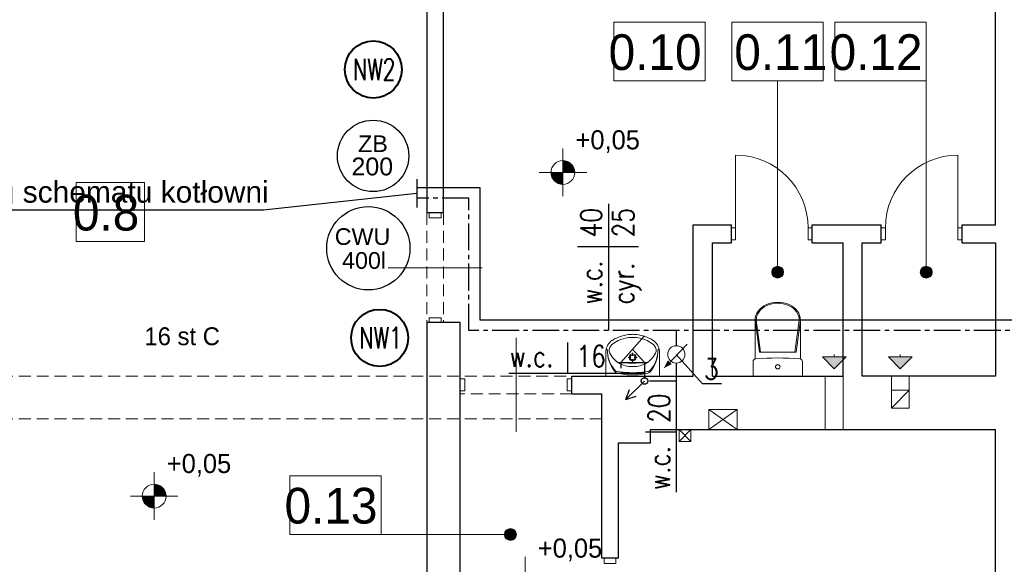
# Model space of a CAD drawing. Extents: x -515158 to -464725, y 20769 to 114053.
# Tile 13 of 69: x -506242 to -497964, y 38856 to 43430. Entities that reach past the tile are written whole.
import ezdxf
from ezdxf.lldxf.tags import DXFTag

# ---------------------------------------------------------------- set-up
doc = ezdxf.new("R2010")
doc.units = 0
doc.header["$MEASUREMENT"] = 0
for name, pattern in [('CENTER2', [1.125, 0.75, -0.125, 0.125, -0.125]), ('DASHDOT', [1, 0.5, -0.25, 0, -0.25]), ('Dashed', [564.444447, 282.222223, -282.222223]), ('Krawędzie ukryte', [150, 100, -50])]:
    doc.linetypes.add(name, pattern=pattern)
for name, color, linetype, lineweight in [('#CIEPŁO', 252, 'Continuous', 30), ('#podkład', 252, 'Continuous', 9), ('_MK_ARMATURA', 2, 'Continuous', 15), ('INSTALACJA IE_Nr_Pióra__88', 252, 'Continuous', 20), ('INWENT CO_Nr_Pióra__88', 252, 'Continuous', 20), ('INWENT OPISY_Nr_Pióra__21', 252, 'Continuous', 9), ('INWENT RZĘDNE_Nr_Pióra__21', 252, 'Continuous', 9), ('INWENT wyposarzenie_Nr_Pióra__21', 252, 'Continuous', 9), ('INWENT. DRZWI_Nr_Pióra__5', 252, 'Continuous', 13), ('INWENT.ŚCIANY_Nr_Pióra__1', 252, 'Continuous', 25), ('IS_Ciepła_woda', 1, 'DASHDOT', 30), ('IS_Cyrkulacja', 223, 'CYRKULACJ1', 30), ('Istniejące kominy_Nr_Pióra__21', 252, 'Continuous', 9), ('Istniejące stropy_Nr_Pióra__5', 252, 'Continuous', 13)]:
    doc.layers.add(name, color=color, linetype=linetype, lineweight=lineweight)
for name, color, linetype in [('#opisy', 7, 'Continuous'), ('#wodaC', 1, 'Dashed'), ('BATERIA', 3, 'Continuous'), ('IS_Opisy_działek_Therm', 252, 'SOLID')]:
    doc.layers.add(name, color=color, linetype=linetype)
doc.styles.add('GENERATED_STYLE_3', font='txt')
doc.styles.add('GENERATED_STYLE_4', font='txt')
doc.styles.add('GENERATED_STYLE_6', font='txt')
doc.styles.add('ROMANS', font='romans', dxfattribs={"width": 0.8})
doc.styles.get("Standard").update_dxf_attribs({"font": 'txt', "bigfont": 'BIGFONT.SHX'})
doc.linetypes.add('CYRKULACJ1', pattern='A,2.5,-1.5,["~",Standard,S=1,R=0,X=-0.5,Y=-0.4],-1.5', length=5.5)
tags = doc.linetypes.add('SOLID', pattern=[10, 10, 0]).pattern_tags.tags
tags[6:7] = [DXFTag(74, 4), DXFTag(75, 0), DXFTag(340, '0'), DXFTag(46, 0.0), DXFTag(50, 0.0), DXFTag(44, 0.0), DXFTag(45, 0.0)]
tags[4:5] = [DXFTag(74, 4), DXFTag(75, 0), DXFTag(340, '0'), DXFTag(46, 0.0), DXFTag(50, 0.0), DXFTag(44, 0.0), DXFTag(45, 0.0)]

# ---------------------------------------------------------------- blocks, each defined once
blk = doc.blocks.new('parter')
at = {"layer": 'INWENT OPISY_Nr_Pióra__21', "linetype": 'Continuous'}
for points in [[(-499819.1, 41309.9), (-499822.9, 41329), (-499833.8, 41345.3), (-499850, 41356.1), (-499869.1, 41359.9), (-499888.3, 41356.1), (-499904.5, 41345.3), (-499915.3, 41329), (-499919.1, 41309.9), (-499915.3, 41290.8), (-499904.5, 41274.6), (-499888.3, 41263.7), (-499869.1, 41259.9), (-499850, 41263.7), (-499833.8, 41274.6), (-499822.9, 41290.8)], [(-498569.6, 41309.9), (-498573.4, 41329), (-498584.3, 41345.3), (-498600.5, 41356.1), (-498619.6, 41359.9), (-498638.8, 41356.1), (-498655, 41345.3), (-498665.8, 41329), (-498669.6, 41309.9), (-498665.8, 41290.8), (-498655, 41274.6), (-498638.8, 41263.7), (-498619.6, 41259.9), (-498600.5, 41263.7), (-498584.3, 41274.6), (-498573.4, 41290.8)], [(-502066.1, 39106.3), (-502069.9, 39125.4), (-502080.7, 39141.6), (-502096.9, 39152.5), (-502116.1, 39156.3), (-502135.2, 39152.5), (-502151.4, 39141.6), (-502162.3, 39125.4), (-502166.1, 39106.3), (-502162.3, 39087.1), (-502151.4, 39070.9), (-502135.2, 39060.1), (-502116.1, 39056.3), (-502096.9, 39060.1), (-502080.7, 39070.9), (-502069.9, 39087.1)]]:
    blk.add_hatch(color=252, dxfattribs=at).paths.add_polyline_path(points, flags=0)
at = {"layer": 'INWENT RZĘDNE_Nr_Pióra__21', "linetype": 'Continuous'}
for points in [[(-501674.7, 42147.5), (-501574.7, 42147.5), (-501582.3, 42185.8), (-501604, 42218.2), (-501636.4, 42239.9), (-501674.7, 42247.5)], [(-501674.7, 42147.5), (-501774.7, 42147.5), (-501767.1, 42109.2), (-501745.4, 42076.8), (-501713, 42055.1), (-501674.7, 42047.5)], [(-505110.9, 39428.6), (-505010.9, 39428.6), (-505018.5, 39466.9), (-505040.2, 39499.3), (-505072.7, 39521), (-505110.9, 39528.6)], [(-505110.9, 39428.6), (-505210.9, 39428.6), (-505203.3, 39390.4), (-505181.6, 39357.9), (-505149.2, 39336.2), (-505110.9, 39328.6)]]:
    blk.add_hatch(color=252, dxfattribs=at).paths.add_polyline_path(points, flags=0)
at = {"layer": 'Istniejące kominy_Nr_Pióra__21', "linetype": 'Continuous'}
for points in [[(-499393.3, 40497.6), (-499493.3, 40597.6), (-499293.3, 40597.6)], [(-498838.3, 40497.6), (-498938.3, 40597.6), (-498738.3, 40597.6)]]:
    blk.add_hatch(color=252, dxfattribs=at).paths.add_polyline_path(points, flags=0)
at = {"color": 252}
for p, q in [((-501245.5, 42915.8), (-501245.5, 43409.9)), ((-501245.5, 43409.9), (-500477.5, 43409.9)), ((-500477.5, 43409.9), (-500477.5, 42915.8)), ((-500253.1, 42915.8), (-500253.1, 43409.9)), ((-500253.1, 43409.9), (-499485.1, 43409.9)), ((-499485.1, 43409.9), (-499485.1, 42915.8)), ((-499387.6, 42915.8), (-499387.6, 43409.9)), ((-499387.6, 43409.9), (-498619.6, 43409.9)), ((-498619.6, 43409.9), (-498619.6, 42915.8)), ((-500477.5, 42915.8), (-501245.5, 42915.8)), ((-499485.1, 42915.8), (-500253.1, 42915.8)), ((-498619.6, 42915.8), (-499387.6, 42915.8)), ((-505768, 41567.7), (-505768, 42061.8)), ((-505768, 42061.8), (-505192, 42061.8)), ((-505192, 42061.8), (-505192, 41567.7)), ((-505192, 41567.7), (-505768, 41567.7)), ((-503970.5, 39106.3), (-503970.5, 39600.4)), ((-503970.5, 39600.4), (-503202.5, 39600.4)), ((-503202.5, 39600.4), (-503202.5, 39106.3)), ((-503202.5, 39106.3), (-503970.5, 39106.3))]:
    blk.add_line(p, q, dxfattribs=at)
at = {"layer": 'INSTALACJA IE_Nr_Pióra__88', "color": 252, "linetype": 'Continuous'}
for p, q in [((-500208.3, 40157.6), (-500448.3, 39987.6)), ((-500208.3, 39987.6), (-500448.3, 40157.6)), ((-500448.3, 39987.6), (-500448.3, 40157.6)), ((-500448.3, 40157.6), (-500208.3, 40157.6)), ((-500208.3, 40157.6), (-500208.3, 39987.6)), ((-500598.3, 39987.6), (-500698.3, 39887.6)), ((-500598.3, 39887.6), (-500698.3, 39987.6)), ((-500698.3, 39887.6), (-500698.3, 39987.6)), ((-500698.3, 39987.6), (-500598.3, 39987.6)), ((-500598.3, 39987.6), (-500598.3, 39887.6)), ((-500208.3, 39987.6), (-500448.3, 39987.6)), ((-500598.3, 39887.6), (-500698.3, 39887.6))]:
    blk.add_line(p, q, dxfattribs=at)
at = {"layer": 'INWENT OPISY_Nr_Pióra__21', "color": 252, "linetype": 'Continuous'}
for p, q in [((-501245.5, 42915.8), (-501245.5, 43409.9)), ((-501245.5, 43409.9), (-500477.5, 43409.9)), ((-500477.5, 43409.9), (-500477.5, 42915.8)), ((-500253.1, 42915.8), (-500253.1, 43409.9)), ((-500253.1, 43409.9), (-499485.1, 43409.9)), ((-499485.1, 43409.9), (-499485.1, 42915.8)), ((-499387.6, 42915.8), (-499387.6, 43409.9)), ((-499387.6, 43409.9), (-498619.6, 43409.9)), ((-498619.6, 43409.9), (-498619.6, 42915.8)), ((-500477.5, 42915.8), (-501245.5, 42915.8)), ((-499485.1, 42915.8), (-500253.1, 42915.8)), ((-499869.1, 42915.8), (-499869.1, 41359.9)), ((-498619.6, 42915.8), (-499387.6, 42915.8)), ((-498619.6, 42915.8), (-498619.6, 41359.9)), ((-505768, 41567.7), (-505768, 42061.8)), ((-505768, 42061.8), (-505192, 42061.8)), ((-505192, 42061.8), (-505192, 41567.7)), ((-505192, 41567.7), (-505768, 41567.7)), ((-503970.5, 39106.3), (-503970.5, 39600.4)), ((-503970.5, 39600.4), (-503202.5, 39600.4)), ((-503202.5, 39600.4), (-503202.5, 39106.3)), ((-503970.5, 39106.3), (-502166.1, 39106.3)), ((-503202.5, 39106.3), (-503970.5, 39106.3))]:
    blk.add_line(p, q, dxfattribs=at)
for centre in [(-499869.1, 41309.9), (-498619.6, 41309.9), (-502116.1, 39106.3)]:
    blk.add_circle(centre, 50, dxfattribs=at)
at = {"layer": 'INWENT RZĘDNE_Nr_Pióra__21', "color": 252, "linetype": 'Continuous'}
for p, q in [((-501674.7, 41947.5), (-501674.7, 42347.5)), ((-501874.7, 42147.5), (-501474.7, 42147.5)), ((-505110.9, 39228.6), (-505110.9, 39628.6)), ((-505310.9, 39428.6), (-504910.9, 39428.6)), ((-501991.5, 38517.9), (-501991.5, 38917.9))]:
    blk.add_line(p, q, dxfattribs=at)
for centre in [(-501674.7, 42147.5), (-505110.9, 39428.6)]:
    blk.add_circle(centre, 100, dxfattribs=at)
at = {"layer": 'INWENT wyposarzenie_Nr_Pióra__21', "color": 252, "linetype": 'Continuous'}
for p, q in [((-500059.2, 40579.8), (-500059.2, 40906.6)), ((-500059.2, 40906.1), (-500022, 40637.3)), ((-500049.4, 40906.1), (-500012.3, 40637.3)), ((-499687.2, 40906.1), (-499724.4, 40637.3)), ((-499677.5, 40906.1), (-499714.6, 40637.3)), ((-499677.5, 40580), (-499677.5, 40906.6)), ((-501313.3, 40437.6), (-501313.3, 40632.7)), ((-501102.3, 40594.1), (-501126.3, 40594.1)), ((-501088.4, 40608.4), (-501088.4, 40633)), ((-501088.4, 40555.3), (-501088.4, 40579.9)), ((-501050.5, 40594.1), (-501074.5, 40594.1)), ((-500863.3, 40437.6), (-500863.3, 40632.7)), ((-499868.3, 40637.3), (-500022, 40637.3)), ((-499868.3, 40637.3), (-499714.6, 40637.3)), ((-500075.6, 40437.6), (-500075.6, 40560.2)), ((-499661.1, 40437.6), (-499661.1, 40560.2)), ((-501313.3, 40437.6), (-500863.3, 40437.6)), ((-501017.4, 40437.6), (-501159.2, 40437.6)), ((-499661.1, 40437.6), (-500075.6, 40437.6))]:
    blk.add_line(p, q, dxfattribs=at)
for centre, major_axis, ratio, start_param, end_param in [((-499868.3, 40906.6), (190.8, 0), 0.791506, 0, 3.141593), ((-499868.3, 40906.1), (181.1, 0), 0.790357, 0, 3.141593), ((-501199, 40637.7), (0, 117.3), 0.97619, 0.676235, 1.613647), ((-501159.8, 40587.4), (0, 181.6), 0.97619, 0.473982, 0.675177), ((-501107.8, 40508.2), (0, 250.1), 0.97619, 0.174494, 0.685654), ((-501076.9, 40408.9), (0, 379.2), 0.97619, 0.073395, 0.458318), ((-501088.3, 40491.7), (0, 270.3), 0.97619, 6.046403, 6.519967), ((-501088.3, 40557.2), (0, 230.5), 0.97619, 6.213155, 6.353215), ((-501099.7, 40408.9), (0, 379.2), 0.97619, 5.824867, 6.20979), ((-501068.8, 40508.2), (0, 250.1), 0.97619, 5.597532, 6.108691), ((-501016.9, 40587.4), (0, 181.6), 0.97619, 5.608008, 5.809204), ((-500977.7, 40637.7), (0, 117.3), 0.97619, 4.669538, 5.60695), ((-501018.8, 40658), (0, 289.9), 0.97619, 1.554962, 2.257325), ((-501047.5, 40659.5), (0, 260.5), 0.97619, 1.558986, 2.29468), ((-501218.3, 40649.5), (0, 69.1), 0.97619, 0.712122, 1.639398), ((-501157.9, 40657.9), (0, 289.9), 0.97619, 4.027212, 4.729576), ((-501129.2, 40659.4), (0, 260.5), 0.97619, 3.989857, 4.725552), ((-500958.3, 40649.5), (0, 69.1), 0.97619, 4.643787, 5.571063), ((-501099.1, 40720.2), (0, 205.5), 0.97619, 1.946948, 2.568353), ((-501077.6, 40720.2), (0, 205.5), 0.97619, 3.714833, 4.336237), ((-500051.5, 40560.2), (-24.1, 0), 0.857479, 4.812804, 6.283185), ((-499868.3, 39068.3), (-1773.6, 0), 0.857479, 4.60742, 4.817236), ((-499685.1, 40560.2), (-24.1, 0), 0.857479, 3.141593, 4.602988), ((-501209.9, 40512.4), (0, 38.4), 0.97619, 2.29468, 3.004926), ((-501088.4, 41385.8), (0, 840.7), 0.97619, 2.98754, 3.295538), ((-501104.4, 40723.5), (0, 205.4), 0.97619, 2.599562, 3.221982), ((-501072.2, 40723.5), (0, 205.4), 0.97619, 3.061203, 3.683623), ((-500966.6, 40512.6), (0, 38.4), 0.97619, 3.279612, 3.989857), ((-501208.7, 40498.6), (0, 38.4), 0.97619, 2.257325, 2.92004), ((-501093.1, 41024), (0, 577), 0.97619, 2.92004, 3.150499), ((-501084, 41450.2), (0, 985), 0.97619, 3.004926, 3.137317), ((-501093.7, 41450.2), (0, 985), 0.97619, 3.14722, 3.279612), ((-501084.1, 41024), (0, 577), 0.97619, 3.134039, 3.364497), ((-500967.8, 40498.7), (0, 38.4), 0.97619, 3.364497, 4.027212)]:
    blk.add_ellipse(centre, major_axis=major_axis, ratio=ratio, start_param=start_param, end_param=end_param, dxfattribs=at)
for centre, major_axis, ratio in [((-501088.4, 40594.1), (0, 29.9), 0.97619), ((-501088.4, 40594.1), (0, 21.3), 0.97619), ((-499868.3, 40515), (-20.1, 0), 0.857479)]:
    blk.add_ellipse(centre, major_axis=major_axis, ratio=ratio, dxfattribs=at)
at = {"layer": 'INWENT. DRZWI_Nr_Pióra__5', "color": 252, "linetype": 'Continuous'}
for p, q in [((-500223.3, 41682.6), (-500223.3, 42292.6)), ((-498353.3, 41682.6), (-498353.3, 42292.6)), ((-502798.3, 41807.6), (-502798.3, 41767.6)), ((-502698.3, 41767.6), (-502698.3, 41807.6)), ((-502798.3, 41767.6), (-502698.3, 41767.6)), ((-500258.3, 41682.6), (-500223.3, 41682.6)), ((-500223.3, 41682.6), (-500223.3, 41582.6)), ((-499613.3, 41682.6), (-499613.3, 41582.6)), ((-499578.3, 41682.6), (-499613.3, 41682.6)), ((-498998.3, 41682.6), (-498963.3, 41682.6)), ((-498963.3, 41682.6), (-498963.3, 41582.6)), ((-498353.3, 41682.6), (-498353.3, 41582.6)), ((-498318.3, 41682.6), (-498353.3, 41682.6)), ((-500223.3, 41582.6), (-500258.3, 41582.6)), ((-499613.3, 41582.6), (-499578.3, 41582.6)), ((-498963.3, 41582.6), (-498998.3, 41582.6)), ((-498353.3, 41582.6), (-498318.3, 41582.6)), ((-503143.3, 41347.6), (-502353.3, 41347.6)), ((-502798.3, 40927.6), (-502698.3, 40927.6)), ((-502798.3, 40887.6), (-502798.3, 40927.6)), ((-502698.3, 40927.6), (-502698.3, 40887.6)), ((-502068.3, 40757.6), (-502068.3, 39967.6)), ((-502538.3, 40412.6), (-502498.3, 40412.6)), ((-502498.3, 40412.6), (-502498.3, 40312.6)), ((-501638.3, 40412.6), (-501638.3, 40312.6)), ((-501598.3, 40412.6), (-501638.3, 40412.6)), ((-502498.3, 40312.6), (-502538.3, 40312.6)), ((-501638.3, 40312.6), (-501598.3, 40312.6)), ((-501328.3, 38862.6), (-501328.3, 38907.6)), ((-501228.3, 38907.6), (-501228.3, 38862.6)), ((-501228.3, 38862.6), (-501328.3, 38862.6))]:
    blk.add_line(p, q, dxfattribs=at)
for centre, start, end in [((-500223.3, 41682.6), 0, 90), ((-498353.3, 41682.6), 90, 180)]:
    blk.add_arc(centre, 610, start, end, dxfattribs=at)
at = {"layer": 'INWENT.ŚCIANY_Nr_Pióra__1', "color": 252, "linetype": 'Continuous'}
for p, q in [((-498038.3, 41707.6), (-498038.3, 44627.6)), ((-502818.3, 44027.6), (-502818.3, 41807.6)), ((-502678.3, 41807.6), (-502678.3, 44027.6)), ((-502678.3, 41807.6), (-502818.3, 41807.6)), ((-500578.3, 41707.6), (-500258.3, 41707.6)), ((-500578.3, 40437.6), (-500578.3, 41707.6)), ((-500258.3, 41557.6), (-500258.3, 41707.6)), ((-499578.3, 41707.6), (-498998.3, 41707.6)), ((-499578.3, 41557.6), (-499578.3, 41707.6)), ((-498998.3, 41557.6), (-498998.3, 41707.6)), ((-498318.3, 41707.6), (-498038.3, 41707.6)), ((-498318.3, 41557.6), (-498318.3, 41707.6)), ((-500418.3, 41557.6), (-500258.3, 41557.6)), ((-500418.3, 40437.6), (-500418.3, 41557.6)), ((-499578.3, 41557.6), (-499318.3, 41557.6)), ((-499318.3, 40437.6), (-499318.3, 41557.6)), ((-499158.3, 41557.6), (-498998.3, 41557.6)), ((-499158.3, 40437.6), (-499158.3, 41557.6)), ((-498318.3, 41557.6), (-498038.3, 41557.6)), ((-498038.3, 41557.6), (-498038.3, 40437.6)), ((-502818.3, 40887.6), (-502818.3, 37847.6)), ((-502678.3, 40887.6), (-502818.3, 40887.6)), ((-502538.3, 40887.6), (-502678.3, 40887.6)), ((-502538.3, 40437.6), (-502538.3, 40887.6)), ((-502538.3, 40287.6), (-502538.3, 40437.6)), ((-501598.3, 40437.6), (-500578.3, 40437.6)), ((-501598.3, 40287.6), (-501598.3, 40437.6)), ((-500418.3, 40437.6), (-499318.3, 40437.6)), ((-498038.3, 40437.6), (-499158.3, 40437.6)), ((-502538.3, 37847.6), (-502538.3, 40287.6)), ((-501598.3, 40287.6), (-501348.3, 40287.6)), ((-501348.3, 38907.6), (-501348.3, 40287.6)), ((-500938.3, 39987.6), (-498038.3, 39987.6)), ((-500938.3, 39877.6), (-500938.3, 39987.6)), ((-498038.3, 37847.6), (-498038.3, 39987.6)), ((-501208.3, 39877.6), (-500938.3, 39877.6)), ((-501208.3, 38907.6), (-501208.3, 39877.6)), ((-501208.3, 38907.6), (-501348.3, 38907.6))]:
    blk.add_line(p, q, dxfattribs=at)
at = {"layer": 'Istniejące kominy_Nr_Pióra__21', "color": 252, "linetype": 'Continuous'}
for p, q in [((-499493.3, 40597.6), (-499293.3, 40597.6)), ((-499393.3, 40497.6), (-499493.3, 40597.6)), ((-499393.3, 40597.6), (-499393.3, 40617.6)), ((-499393.3, 40497.6), (-499293.3, 40597.6)), ((-498938.3, 40597.6), (-498738.3, 40597.6)), ((-498838.3, 40497.6), (-498938.3, 40597.6)), ((-498838.3, 40597.6), (-498838.3, 40617.6)), ((-498838.3, 40497.6), (-498738.3, 40597.6)), ((-499468.3, 39987.6), (-499468.3, 40437.6)), ((-499318.3, 40437.6), (-499318.3, 39987.6)), ((-498913.3, 40167.6), (-498913.3, 40437.6)), ((-498763.3, 40437.6), (-498763.3, 40167.6)), ((-498913.3, 40167.6), (-498763.3, 40317.6)), ((-498913.3, 40317.6), (-498763.3, 40317.6)), ((-498763.3, 40167.6), (-498913.3, 40167.6))]:
    blk.add_line(p, q, dxfattribs=at)
at = {"layer": 'Istniejące stropy_Nr_Pióra__5', "color": 252, "linetype": 'Krawędzie ukryte'}
for p, q in [((-502818.3, 41807.6), (-502818.3, 40887.6)), ((-502678.3, 41807.6), (-502678.3, 40887.6)), ((-501348.3, 40437.6), (-506478.3, 40437.6)), ((-501598.3, 40287.6), (-502538.3, 40287.6)), ((-501348.3, 40077.6), (-506478.3, 40077.6))]:
    blk.add_line(p, q, dxfattribs=at)
at = {"layer": 'INWENT CO_Nr_Pióra__88', "color": 252, "linetype": 'Continuous', "style": 'GENERATED_STYLE_6'}
blk.add_text('16 st C', height=150, dxfattribs=at).set_placement((-505193.4, 40696.6))
at = {"layer": 'INWENT OPISY_Nr_Pióra__21', "color": 252, "linetype": 'Continuous', "style": 'GENERATED_STYLE_4'}
for s, p in [('0.10', (-501290.1, 43007.8)), ('0.11', (-500233.4, 43007.8)), ('0.12', (-499432.2, 43007.8)), ('0.8', (-505794.3, 41659.5)), ('0.13', (-504015, 39198.2))]:
    blk.add_text(s, height=300, dxfattribs=at).set_placement(p)
at = {"layer": 'INWENT RZĘDNE_Nr_Pióra__21', "color": 252, "char_height": 160, "attachment_point": 7, "style": 'GENERATED_STYLE_3'}
for insert in [(-501568.5, 42311.8), (-505004.7, 39592.9), (-501885.3, 38882.2)]:
    blk.add_mtext('{+0,05}', dxfattribs=dict(at, insert=insert))
blk = doc.blocks.new('123')
at = {"layer": 'BATERIA'}
for p, q in [((3328807.82, 5990842.9), (3328807.82, 5990847.57)), ((3328827.82, 5990842.9), (3328827.82, 5990847.57)), ((3328827.82, 5990842.9), (3328807.82, 5990820.42)), ((3328807.82, 5990842.9), (3328817.82, 5990831.66)), ((3328827.82, 5990842.9), (3328807.82, 5990842.9))]:
    blk.add_line(p, q, dxfattribs=at)

msp = doc.modelspace()

# ---------------------------------------------------------------- hatches: boundary and pattern name
at = {"layer": '_MK_ARMATURA', "ltscale": 130}
msp.add_hatch(color=256, dxfattribs=at).paths.add_polyline_path([(-500819.8, 40506.4), (-500760, 40537.3), (-500789, 40566.2)])

# ---------------------------------------------------------------- linework, layer by layer
at = {"layer": '#CIEPŁO', "color": 0, "lineweight": 40}
for centre in [(-503268.6, 43012.1), (-503215.5, 40757.5)]:
    msp.add_circle(centre, 240, dxfattribs=at)
at = {"layer": '#opisy', "color": 7, "ltscale": 75}
for p, q in [((-501551.7, 41526, 9), (-501039.4, 41526, 9)), ((-501636, 40717.9, 9), (-501636, 40458.3, 9)), ((-500980.7, 39967.4, 9), (-500721, 39967.4, 9))]:
    msp.add_line(p, q, dxfattribs=at)
at = {"layer": '#opisy', "color": 0, "linetype": 'Continuous'}
for p, q in [((-500501.8, 40373.1), (-500721, 40618.8)), ((-500341.6, 40373.1), (-500501.8, 40373.1))]:
    msp.add_line(p, q, dxfattribs=at)
for p, q in [((-502902.5, 42091.1), (-502902.5, 41853.3)), ((-502902.5, 41969.3), (-504192.8, 41830.9)), ((-504192.8, 41830.9), (-507199.1, 41830.9)), ((-501292, 41882.6), (-501292, 40818.9)), ((-500988.4, 40458.3), (-502130.3, 40458.3)), ((-500988.4, 40395.5), (-501144.5, 40239.3)), ((-501144.5, 40239.3), (-501114.8, 40325.4)), ((-500721, 40395.5), (-500721, 39461)), ((-501144.5, 40239.3), (-501058.4, 40269.1))]:
    msp.add_line(p, q)
at = {"lineweight": 30}
for centre, radius in [((-503270.6, 42286.4), 300), ((-503310.3, 41510.6), 350)]:
    msp.add_circle(centre, radius, dxfattribs=at)
at = {"layer": '_MK_ARMATURA', "ltscale": 130}
for p, q in [((-500795.4, 40531.6), (-500629.4, 40706.1)), ((-500819.8, 40506.4), (-500789, 40566.2))]:
    msp.add_line(p, q, dxfattribs=at)
msp.add_circle((-500721, 40618.8), 72.8, dxfattribs=at)
at = {"layer": 'IS_Ciepła_woda', "linetype": 'CENTER2', "ltscale": 300}
for p, q in [((-502464.2, 41931.5), (-502902.5, 41931.5)), ((-502464.2, 40818.9), (-502464.2, 41931.5)), ((-497318.4, 40818.9), (-502464.2, 40818.9)), ((-500721, 40818.9), (-500721, 40691.6)), ((-500721, 40546.1), (-500721, 40395.5)), ((-500721, 40395.5), (-500961.2, 40395.5))]:
    msp.add_line(p, q, dxfattribs=at)
at = {"layer": 'IS_Ciepła_woda', "ltscale": 200}
msp.add_line((-500988.4, 40503.9, 9), (-500988.4, 40422.7, 9.1), dxfattribs=at)
at = {"layer": 'IS_Ciepła_woda', "linetype": 'CENTER2', "ltscale": 300}
msp.add_circle((-500988.4, 40395.5), 27.2, dxfattribs=at)
at = {"layer": 'IS_Cyrkulacja', "ltscale": 50}
for p, q in [((-502902.5, 42021.4), (-502374.3, 42021.4)), ((-502374.3, 42021.4), (-502374.3, 40908.8)), ((-502374.3, 40908.8), (-497228.5, 40908.8))]:
    msp.add_line(p, q, dxfattribs=at)

# ---------------------------------------------------------------- block references
at = {"layer": '#podkład'}
msp.add_blockref('parter', (0, 0), dxfattribs=at)
at = {"layer": '#wodaC', "xscale": 10, "yscale": 10, "zscale": 10, "rotation": 179.9994492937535}
msp.add_blockref('123', (32787665.6, 59948659.6, 9), dxfattribs=at)

# ---------------------------------------------------------------- texts
at = {"layer": '#opisy', "color": 7, "style": 'ROMANS', "width": 0.8}
for s, rotation, p in [('40', 89.99993, (-501347.3, 41602.1, 9)), ('25', 89.99993, (-501078.6, 41602.1, 9)), ('w.c.', 89.99993, (-501347.3, 41038.2, 9)), ('cyr.', 89.99993, (-501078.6, 41038.2, 9)), ('w.c.', 359.99993, (-502123.7, 40513.6, 9)), ('16', 359.99993, (-501559.9, 40513.6, 9)), ('20', 89.99993, (-500776.4, 40043.6, 9)), ('w.c.', 89.99993, (-500776.4, 39479.7, 9))]:
    msp.add_text(s, height=180, rotation=rotation, dxfattribs=at).set_placement(p)
at = {"layer": '#opisy', "color": 3, "style": 'ROMANS', "width": 0.8}
msp.add_text('3', height=176.4, dxfattribs=at).set_placement((-500487.1, 40408.1, 9))
at = {"layer": '#opisy', "char_height": 180, "width": 1720, "attachment_point": 1}
for s, insert in [('\\W0.7;NW2', (-503438.6, 43102.1)), ('\\W0.7;NW1', (-503385.5, 40847.5))]:
    msp.add_mtext(s, dxfattribs=dict(at, insert=insert))
at = {"layer": 'IS_Opisy_działek_Therm', "color": 7, "lineweight": 5, "ltscale": 10}
for s, insert, char_height, attachment_point in [('\\fArial|b0|i0|c238|p34;ZB', (-503146.7, 42459), 140, 3), ('\\fArial|b0|i0;dalej wg schematu kot\\fArial|b0|i0|c238;łowni', (-507208.5, 42073.8), 180, 1), ('\\fArial|b0|i0|c238|p34;CWU', (-503125.8, 41678.7), 140, 3), ('\\fArial|b0|i0|c238|p34;400l', (-503161.5, 41478.1), 140, 3)]:
    msp.add_mtext(s, dxfattribs=dict(at, insert=insert, char_height=char_height, attachment_point=attachment_point))
at = {"layer": 'IS_Opisy_działek_Therm', "color": 7, "lineweight": 5, "ltscale": 7, "insert": (-503102.4, 42272.6), "char_height": 150, "attachment_point": 3}
msp.add_mtext('\\fArial|b0|i0|c238|p34;200', dxfattribs=at)

doc.saveas('drawing.dxf')
